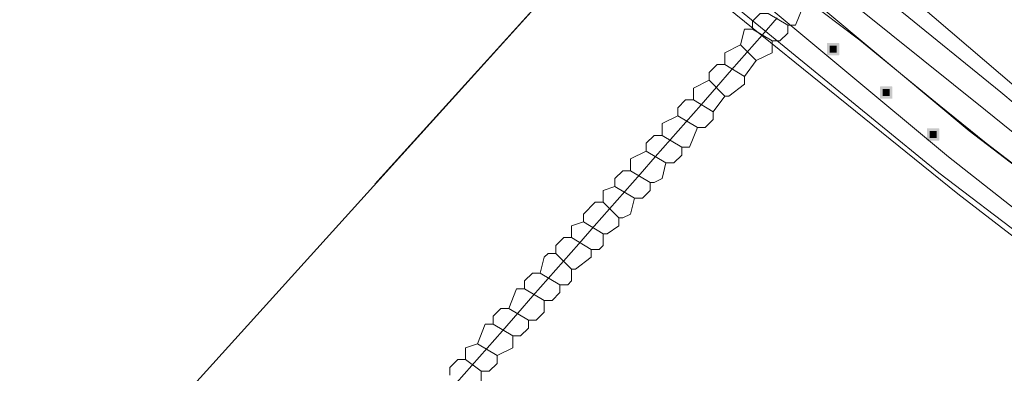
# Model space of a CAD drawing. Header units: metres. Extents: x 163628 to 167855, y 402678 to 405435.
# Tile 12 of 256: x 163895 to 163945, y 403108 to 403126. Entities that reach past the tile are written whole.
import ezdxf
from ezdxf.lldxf.tags import DXFTag

# ---------------------------------------------------------------- set-up
doc = ezdxf.new("R2010")
doc.units = ezdxf.units.M
for name, color, linetype, lineweight in [('X-CA190022.004-UO-BGT_Ondergrond$0$GE_244_Taludlijn_Lijn_GEM', 253, 'Continuous', 9), ('X-CA190022.004-UO-BGT_Ondergrond$0$GE_461_BTDGraslandoverig_Vlak_GEM', 253, 'Continuous', 9), ('X-CA190022.004-UO-BGT_Ondergrond$0$GE_502_WTDWaterloop_Vlak_GEM', 253, 'Continuous', 9), ('X-CA190022.004-UO-BGT_Ondergrond$0$GE_661_SHDMuurGroterDan30cm_Vlak_GEM', 253, 'Continuous', 9), ('X-CA190022.004-UO-BGT_Ondergrond$0$GE_925_STMKunstobject_Punt_GEM', 253, 'Continuous', 9), ('X-CA190022.004-UO-KAD_Percelen$0$B-WE-KG-GRENS_PERCEEL-GV', 150, 'Continuous', 9)]:
    doc.layers.add(name, color=color, linetype=linetype, lineweight=lineweight)
doc.layers.add('X-CA190022.004-UO-KLIC$0$B-OI-KL-DATA_GLASNET VEGHEL B.V._0001106108_VECT_19O042615-G', color=42, linetype='X-CA190022.004-UO-KLIC$0$KL-DATA-N', lineweight=0, transparency=0.25)
doc.layers.add('X-CA190022.004-UO-KLIC$0$B-WE-KL-DATA_MANTELBUIS-G', color=42, linetype='X-CA190022.004-UO-KLIC$0$1-200 DATA', lineweight=0, transparency=0.25)
doc.styles.add('X-CA190022.004-UO-KLIC$0$NLCS-ISO', font='NLCS-ISO.ttf')
doc.styles.add('X-CA190022.004-UO-KLIC$0$Standard', font='NLCS-ISO.ttf')
doc.linetypes.add('X-CA190022.004-UO-KLIC$0$1-200 DATA', pattern='A,1.5,-0.6,["DATA",X-CA190022.004-UO-KLIC$0$NLCS-ISO,S=0.24,R=0,X=-0.5,Y=-0.12],-0.3', length=2.4)
tags = doc.linetypes.add('X-CA190022.004-UO-KLIC$0$KL-DATA-N', pattern='A,4,-1,[101,NLCS.SHX,S=0.5,R=0,X=0,Y=0],-1,4,-1,["D",X-CA190022.004-UO-KLIC$0$Standard,S=1,R=0,X=-0.25,Y=-0.5],-1.5', length=12.5).pattern_tags.tags
tags[18] = DXFTag(74, 10)

# ---------------------------------------------------------------- blocks, each defined once
blk = doc.blocks.new('*U26')
at = {"layer": 'X-CA190022.004-UO-BGT_Ondergrond$0$GE_925_STMKunstobject_Punt_GEM'}
h = blk.add_hatch(color=30, dxfattribs=at)
edge = h.paths.add_edge_path()
edge.add_spline(control_points=[(-15.9, -13.3), (-15.9, -15.9), (-13.3, -15.9)], knot_values=[0, 0, 0, 1, 1, 1], degree=2, periodic=0)
edge.add_line((-13.3, -15.9), (13.3, -15.9))
edge.add_spline(control_points=[(13.3, -15.9), (15.9, -15.9), (15.9, -13.3)], knot_values=[0, 0, 0, 1, 1, 1], degree=2, periodic=0)
edge.add_line((15.9, -13.3), (15.9, 13.3))
edge.add_spline(control_points=[(15.9, 13.3), (15.9, 15.9), (13.3, 15.9)], knot_values=[0, 0, 0, 1, 1, 1], degree=2, periodic=0)
edge.add_line((13.3, 15.9), (-13.3, 15.9))
edge.add_spline(control_points=[(-13.3, 15.9), (-15.9, 15.9), (-15.9, 13.3)], knot_values=[0, 0, 0, 1, 1, 1], degree=2, periodic=0)
edge.add_line((-15.9, 13.3), (-15.9, -13.3))
blk = doc.blocks.new('X-CA190022.004-UO-BGT_Ondergrond$0$IMGEOKunstobject')
at = {"layer": 'X-CA190022.004-UO-BGT_Ondergrond$0$GE_925_STMKunstobject_Punt_GEM'}
h = blk.add_hatch(color=0, dxfattribs=at)
edge = h.paths.add_edge_path()
edge.add_line((7.9, 9.1), (-7.9, 9.1))
edge.add_spline(control_points=[(-7.9, 9.1), (-9.1, 8.8), (-9.1, 7.9)], knot_values=[0, 0, 0, 1, 1, 1], degree=2, periodic=0)
edge.add_line((-9.1, 7.9), (-9.1, -7.9))
edge.add_spline(control_points=[(-9.1, -7.9), (-9.1, -9), (-7.7, -9.1)], knot_values=[0, 0, 0, 1, 1, 1], degree=2, periodic=0)
edge.add_line((-7.7, -9.1), (7.7, -9.1))
edge.add_spline(control_points=[(7.7, -9.1), (9.1, -9), (9.1, -7.9)], knot_values=[0, 0, 0, 1, 1, 1], degree=2, periodic=0)
edge.add_line((9.1, -7.9), (9.1, 7.9))
edge.add_spline(control_points=[(9.1, 7.9), (8.8, 9.1), (7.9, 9.1)], knot_values=[0, 0, 0, 1, 1, 1], degree=2, periodic=0)
h = blk.add_hatch(color=0, dxfattribs=at)
edge = h.paths.add_edge_path(flags=0)
edge.add_spline(control_points=[(-6.4, -6.2), (-6.4, -6.4), (-6.2, -6.4)], knot_values=[0, 0, 0, 1, 1, 1], degree=2, periodic=0)
edge.add_line((-6.2, -6.4), (6.2, -6.4))
edge.add_spline(control_points=[(6.2, -6.4), (6.4, -6.4), (6.4, -6.2)], knot_values=[0, 0, 0, 1, 1, 1], degree=2, periodic=0)
edge.add_line((6.4, -6.2), (6.4, 6.2))
edge.add_spline(control_points=[(6.4, 6.2), (6.4, 6.3), (6.2, 6.4)], knot_values=[0, 0, 0, 1, 1, 1], degree=2, periodic=0)
edge.add_line((6.2, 6.4), (-6.2, 6.4))
edge.add_spline(control_points=[(-6.2, 6.4), (-6.3, 6.4), (-6.4, 6.2)], knot_values=[0, 0, 0, 1, 1, 1], degree=2, periodic=0)
edge.add_line((-6.4, 6.2), (-6.4, -6.2))
at = {"layer": 'X-CA190022.004-UO-BGT_Ondergrond$0$GE_925_STMKunstobject_Punt_GEM', "color": 0}
blk.add_blockref('*U26', (0, 0), dxfattribs=at)

msp = doc.modelspace()

# ---------------------------------------------------------------- linework, layer by layer
at = {"layer": 'X-CA190022.004-UO-BGT_Ondergrond$0$GE_244_Taludlijn_Lijn_GEM'}
for p, q in [((163937.371, 403125.337), (163917.627, 403140.293)), ((163941.407, 403122.04), (163937.371, 403125.337)), ((163943.797, 403120.102), (163941.407, 403122.04)), ((163951.824, 403113.958), (163943.797, 403120.102))]:
    msp.add_line(p, q, dxfattribs=at)
at = {"layer": 'X-CA190022.004-UO-BGT_Ondergrond$0$GE_461_BTDGraslandoverig_Vlak_GEM', "flags": 128}
for points in [[(163957.69, 403111.711), (163944.546, 403122.688), (163928.614, 403135.623), (163870.972, 403194.353), (163877.352, 403188.924)], [(163928.614, 403135.623), (163944.546, 403122.688), (163957.69, 403111.711), (163973.959, 403098.803), (163989.618, 403086.721), (163992.448, 403084.452), (163994.22, 403082.458), (163989.144, 403086.011), (163973.214, 403098.434), (163957.07, 403111.044), (163943.773, 403121.787), (163927.727, 403134.642), (163928.614, 403135.623)], [(163956.594, 403110.308), (163942.936, 403120.728), (163927.096, 403133.946), (163927.727, 403134.642), (163943.773, 403121.787), (163957.07, 403111.044)], [(164004.353, 403070.984), (163987.708, 403084.053), (163971.577, 403096.136), (163955.258, 403108.891), (163941.891, 403119.407), (163925.952, 403132.681), (163927.096, 403133.946), (163942.936, 403120.728), (163956.594, 403110.308), (163972.816, 403097.727), (163988.737, 403085.446), (164005.373, 403072.551), (164004.353, 403070.984)], [(164003.925, 403070.335), (163987.111, 403083.332), (163971.277, 403095.677), (163954.786, 403108.416), (163941.398, 403118.598), (163925.181, 403131.829), (163925.952, 403132.681), (163941.891, 403119.407), (163955.258, 403108.891), (163971.577, 403096.136), (163987.708, 403084.053), (164004.353, 403070.984), (164003.925, 403070.335)]]:
    msp.add_lwpolyline(points, dxfattribs=at)
at = {"layer": 'X-CA190022.004-UO-BGT_Ondergrond$0$GE_502_WTDWaterloop_Vlak_GEM', "flags": 128}
for points in [[(163814.92, 403199.007), (163831.641, 403218.219), (163855.887, 403199.887), (163860.471, 403197.472), (163871.5, 403178.508), (163875.45, 403173.045), (163876.107, 403172.244), (163880.82, 403167.27), (163924.961, 403131.586), (163912.681, 403118.013)], [(163900.25, 403104.274), (163924.961, 403131.586), (163942.357, 403117.523), (163986.895, 403083.244), (164012.34, 403063.661), (163966.711, 403047.614), (163961.985, 403052.072), (163965.302, 403048.944), (163953.856, 403060.707), (163938.258, 403073.676), (163923.142, 403086.638), (163904.873, 403100.91), (163900.25, 403104.274)]]:
    msp.add_lwpolyline(points, dxfattribs=at)
at = {"layer": 'X-CA190022.004-UO-BGT_Ondergrond$0$GE_661_SHDMuurGroterDan30cm_Vlak_GEM', "flags": 128}
msp.add_lwpolyline([(164012.34, 403063.661), (163986.895, 403083.244), (163942.357, 403117.523), (163924.961, 403131.586), (163925.181, 403131.829), (163941.398, 403118.598), (163954.786, 403108.416), (163971.277, 403095.677), (163987.111, 403083.332), (164003.925, 403070.335), (164012.34, 403063.661)], dxfattribs=at)
at = {"layer": 'X-CA190022.004-UO-KAD_Percelen$0$B-WE-KG-GRENS_PERCEEL-GV', "flags": 128}
for points in [[(163986.805, 403056.602), (163988.881, 403059.062), (164005.008, 403078.166), (163983.216, 403090.521), (163948.726, 403120.039), (163918.572, 403145.78), (163896.276, 403164.94), (163884.246, 403175.487), (163864.145, 403195.719), (163856.763, 403203.077), (163846.648, 403211.559), (163832.005, 403224.052), (163804.154, 403247.719), (163777.26, 403270.884), (163751.827, 403292.379), (163718.294, 403320.865), (163693, 403339.322), (163678.617, 403351.124), (163657.149, 403369.562), (163628.476, 403394.003)], [(163804.154, 403247.719), (163832.005, 403224.052), (163846.648, 403211.559), (163856.763, 403203.077), (163864.145, 403195.719), (163884.246, 403175.487), (163896.276, 403164.94), (163918.572, 403145.78), (163948.726, 403120.039), (163983.216, 403090.521), (164005.008, 403078.166), (164007.974, 403081.606), (163961.91, 403121.39), (163953.603, 403126.462), (163938.264, 403137.97), (163916.342, 403155.991), (163884.498, 403183.483), (163808.515, 403248.408)]]:
    msp.add_lwpolyline(points, dxfattribs=at)
at = {"layer": 'X-CA190022.004-UO-KLIC$0$B-OI-KL-DATA_GLASNET VEGHEL B.V._0001106108_VECT_19O042615-G', "ltscale": 0.2, "flags": 128}
for points in [[(163934.5, 403127.1), (163934.1, 403126.1), (163933.7, 403126.1)], [(163932.7, 403126.7), (163932.3, 403126.7), (163931.9, 403126.3), (163931.9, 403125.9)], [(163932.7, 403126.7), (163933.7, 403126.1)], [(163931.9, 403125.9), (163931.5, 403125.9), (163931.3, 403125.1)], [(163931.9, 403125.9), (163932.9, 403125.3)], [(163933.7, 403126.1), (163933.7, 403125.7), (163933.3, 403125.3), (163932.9, 403125.3)], [(163932.9, 403125.3), (163932.9, 403124.7), (163932.1, 403124.3)], [(163931.3, 403125.1), (163930.5, 403124.7), (163930.5, 403124.1)], [(163931.3, 403125.1), (163932.1, 403124.3)], [(163932.1, 403124.3), (163931.5, 403123.5)], [(163930.5, 403124.1), (163930.1, 403124.1), (163929.7, 403123.7), (163929.7, 403123.3)], [(163930.5, 403124.1), (163931.5, 403123.5)], [(163929.7, 403123.3), (163928.9, 403122.9), (163928.9, 403122.3)], [(163929.7, 403123.3), (163930.5, 403122.5)], [(163931.5, 403123.5), (163931.5, 403123.1), (163930.7, 403122.5), (163930.5, 403122.5)], [(163928.9, 403122.3), (163928.5, 403122.3), (163928.1, 403121.9), (163928.1, 403121.5)], [(163928.9, 403122.3), (163929.9, 403121.7)], [(163930.5, 403122.5), (163929.9, 403121.7)], [(163928.1, 403121.5), (163927.3, 403121.1), (163927.3, 403120.5)], [(163928.1, 403121.5), (163929.1, 403120.9)], [(163929.9, 403121.7), (163929.9, 403121.3), (163929.5, 403120.9), (163929.1, 403120.9)], [(163929.1, 403120.9), (163928.7, 403119.9), (163928.3, 403119.9)], [(163927.3, 403120.5), (163926.9, 403120.5), (163926.5, 403120.1), (163926.5, 403119.7)], [(163927.3, 403120.5), (163928.3, 403119.9)], [(163928.3, 403119.9), (163928.3, 403119.5), (163927.9, 403119.1), (163927.5, 403119.1)], [(163926.5, 403119.7), (163925.7, 403119.3), (163925.7, 403118.7)], [(163926.5, 403119.7), (163927.5, 403119.1)], [(163927.5, 403119.1), (163927.3, 403118.3), (163926.9, 403118.1), (163926.7, 403118.1)], [(163925.7, 403118.7), (163925.3, 403118.7), (163924.9, 403118.3), (163924.9, 403117.9)], [(163925.7, 403118.7), (163926.7, 403118.1)], [(163924.9, 403117.9), (163924.3, 403117.7), (163924.3, 403117.1)], [(163924.9, 403117.9), (163925.9, 403117.3)], [(163926.7, 403118.1), (163926.7, 403117.7), (163926.3, 403117.3), (163925.9, 403117.3)], [(163925.9, 403117.3), (163925.7, 403116.5), (163925.3, 403116.3), (163925.1, 403116.3)], [(163924.3, 403117.1), (163923.9, 403117.1), (163923.3, 403116.5), (163923.3, 403116.1)], [(163924.3, 403117.1), (163925.1, 403116.3)], [(163925.1, 403116.3), (163925.1, 403115.9), (163924.5, 403115.5), (163924.3, 403115.5)], [(163923.3, 403116.1), (163922.7, 403115.9), (163922.7, 403115.3)], [(163923.3, 403116.1), (163924.3, 403115.5)], [(163922.7, 403115.3), (163922.3, 403115.3), (163921.9, 403114.9), (163921.9, 403114.5)], [(163922.7, 403115.3), (163923.7, 403114.7)], [(163924.3, 403115.5), (163924.3, 403114.9), (163924.1, 403114.7), (163923.7, 403114.7)], [(163921.9, 403114.5), (163921.5, 403114.5), (163921.3, 403114.3), (163921.1, 403113.5)], [(163921.9, 403114.5), (163922.7, 403113.7)], [(163923.7, 403114.7), (163923.7, 403114.3), (163922.9, 403113.7), (163922.7, 403113.7)], [(163921.1, 403113.5), (163920.7, 403113.5), (163920.3, 403113.1), (163920.3, 403112.7)], [(163921.1, 403113.5), (163922.1, 403112.9)], [(163922.7, 403113.7), (163922.7, 403113.1), (163922.5, 403112.9), (163922.1, 403112.9)], [(163922.1, 403112.9), (163922.1, 403112.5), (163921.7, 403112.1), (163921.3, 403112.1)], [(163920.3, 403112.7), (163919.9, 403112.7), (163919.5, 403111.7)], [(163920.3, 403112.7), (163921.3, 403112.1)], [(163921.3, 403112.1), (163921.3, 403111.5), (163920.9, 403111.1), (163920.5, 403111.1)], [(163919.5, 403111.7), (163919.1, 403111.7), (163918.7, 403111.3), (163918.7, 403110.9)], [(163919.5, 403111.7), (163920.5, 403111.1)], [(163918.7, 403110.9), (163918.3, 403110.9), (163917.9, 403109.9)], [(163918.7, 403110.9), (163919.7, 403110.3)], [(163920.5, 403111.1), (163920.5, 403110.7), (163920.1, 403110.3), (163919.7, 403110.3)], [(163919.7, 403110.3), (163919.7, 403109.7), (163918.9, 403109.3)], [(163917.9, 403109.9), (163917.3, 403109.7), (163917.3, 403109.1)], [(163917.9, 403109.9), (163918.9, 403109.3)], [(163918.9, 403109.3), (163918.9, 403108.9), (163918.5, 403108.5), (163918.1, 403108.5)], [(163917.3, 403109.1), (163916.9, 403109.1), (163916.5, 403108.7), (163916.5, 403108.3)], [(163917.3, 403109.1), (163918.1, 403108.5)], [(163918.1, 403108.5), (163918.1, 403107.9), (163917.3, 403107.5)]]:
    msp.add_lwpolyline(points, dxfattribs=at)
at = {"layer": 'X-CA190022.004-UO-KLIC$0$B-WE-KL-DATA_MANTELBUIS-G'}
for points in [[(163933.164, 403126.48), (163932.39, 403125.595)], [(163932.39, 403125.595), (163931.616, 403124.711)], [(163931.616, 403124.711), (163930.84, 403123.828)], [(163930.84, 403123.828), (163930.065, 403122.944)], [(163930.065, 403122.944), (163929.288, 403122.06)], [(163929.288, 403122.06), (163928.512, 403121.177)], [(163928.512, 403121.177), (163927.734, 403120.294)], [(163927.734, 403120.294), (163926.957, 403119.41)], [(163926.957, 403119.41), (163926.179, 403118.527)], [(163926.179, 403118.527), (163925.401, 403117.643)], [(163925.401, 403117.643), (163924.622, 403116.759)], [(163924.622, 403116.759), (163923.844, 403115.875)], [(163923.844, 403115.875), (163923.065, 403114.991)], [(163923.065, 403114.991), (163922.287, 403114.107)], [(163922.287, 403114.107), (163921.508, 403113.223)], [(163921.508, 403113.223), (163920.73, 403112.338)], [(163920.73, 403112.338), (163919.951, 403111.453)], [(163919.951, 403111.453), (163919.173, 403110.567)], [(163919.173, 403110.567), (163918.395, 403109.682)], [(163918.395, 403109.682), (163917.617, 403108.796)], [(163917.617, 403108.796), (163916.839, 403107.909)]]:
    msp.add_lwpolyline(points, dxfattribs=at)

# ---------------------------------------------------------------- block references
at = {"layer": 'X-CA190022.004-UO-BGT_Ondergrond$0$GE_925_STMKunstobject_Punt_GEM', "xscale": 0.02, "yscale": 0.02, "zscale": 0.02}
for p in [(163936.012, 403124.884), (163938.713, 403122.677), (163941.101, 403120.542)]:
    msp.add_blockref('X-CA190022.004-UO-BGT_Ondergrond$0$IMGEOKunstobject', p, dxfattribs=at)

doc.saveas('drawing.dxf')
